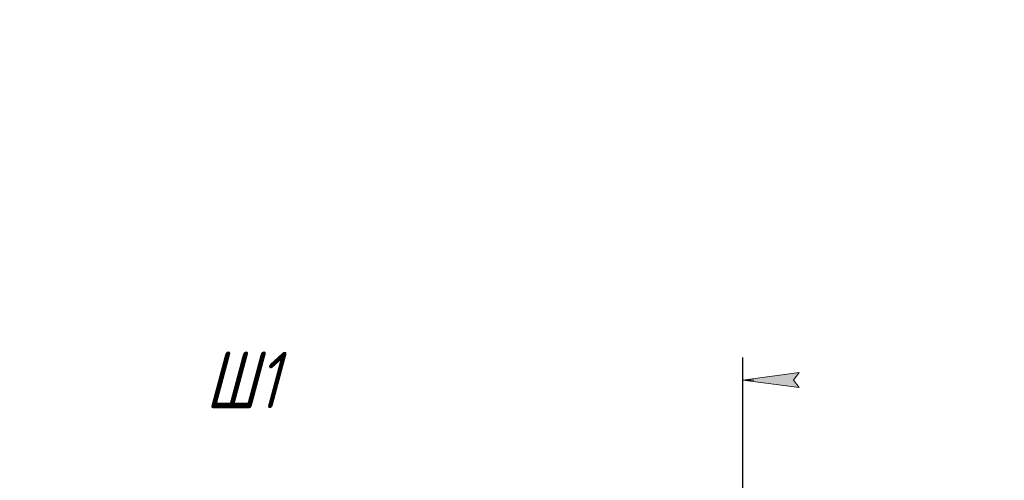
# Model space of a CAD drawing. Header units: millimetres. Extents: x 0 to 297, y 0 to 420.
# Tile 18 of 19: x 144 to 231, y 379 to 420. Entities that reach past the tile are written whole.
import ezdxf

# ---------------------------------------------------------------- set-up
doc = ezdxf.new("R2010")
doc.units = ezdxf.units.MM
doc.linetypes.add('K5LT_THIN', pattern=[0])
doc.layers.add('Системный слой', color=7, linetype='Continuous')
doc.styles.add('KDIMTEXTSTYLE', font='GOST_AU.SHX', dxfattribs={"width": 0.96, "oblique": 15, "height": 5})
doc.dimstyles.new('KDIMSTYLE (0.25)', dxfattribs={"dimtxt": 5, "dimasz": 1, "dimexe": 2, "dimexo": 0, "dimgap": 1, "dimtad": 1, "dimlfac": 4, "dimtxsty": 'KDIMTEXTSTYLE', "dimsah": 1, "dimcen": 0, "dimdle": 1, "dimadec": 0, "dimazin": 0, "dimtfac": 0.667, "dimtmove": 0, "dimatfit": 3, "dimfxl": 1, "dimtvp": 1, "dimtolj": 1, "dimtzin": 0, "dimarcsym": 0})

# ---------------------------------------------------------------- blocks, each defined once
blk = doc.blocks.new('KDIMARROW_01')
at = {"layer": 'Системный слой'}
blk.add_hatch(color=0, dxfattribs=at).paths.add_polyline_path([(-5, -0.658), (0, 0), (-5, 0.658), (-4.5, 0)])
at = {"layer": 'Системный слой', "color": 0, "linetype": 'K5LT_THIN', "lineweight": 18}
for p, q in [((-4.5, 0), (-5, 0.658)), ((-5, 0.658), (0, 0)), ((0, 0), (-5, -0.658)), ((-5, -0.658), (-4.5, 0)), ((0, 0), (-1, 0))]:
    blk.add_line(p, q, dxfattribs=at)

msp = doc.modelspace()

# ---------------------------------------------------------------- dimensions: what is measured, and where the dimension line sits
at = {"layer": 'Системный слой', "color": 7}
msp.add_linear_dim(base=(119.0921, 388.081), p1=(207.8421, 374.1025), p2=(119.0921, 374.1025), location=(163.4671, 388.081), text='\\H5.0;\\W0.965;\\Q15;\\H5.0;\\W0.965;\\Q15;\\Q15;Ш1', dimstyle='KDIMSTYLE (0.25)', override={"dimexo": 0, "dimblk1": 'KDIMARROW_01', "dimblk2": 'KDIMARROW_01', "dimse1": 0, "dimse2": 0, "dimclrt": 7, "dimtolj": 1}, dxfattribs=at).render()

doc.saveas('drawing.dxf')
